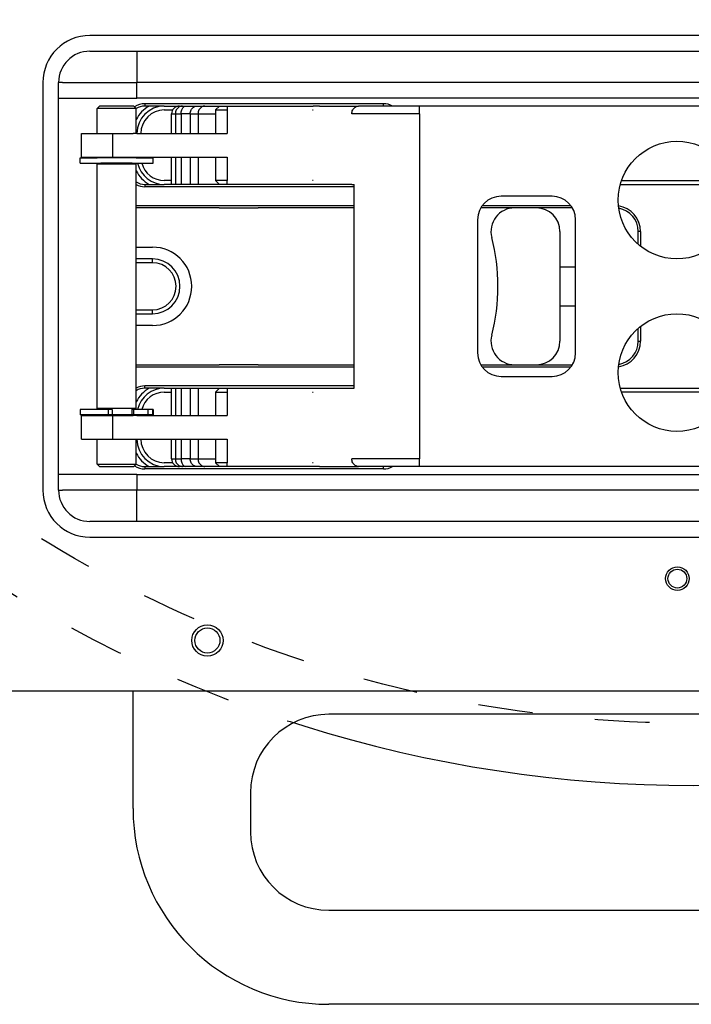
# Model space of a CAD drawing. Extents: x -1765 to 4890, y -3431 to 1272.
# Tile 167 of 189: x 1996 to 2082, y -1916 to -1791. Entities that reach past the tile are written whole.
import ezdxf

# ---------------------------------------------------------------- set-up
doc = ezdxf.new("R2010")
doc.units = 0
doc.linetypes.add('DASHED', pattern=[15, 7, -8])
doc.layers.get('0').update_dxf_attribs({"linetype": 'CONTINUOUS'})
doc.layers.add('1', color=7, linetype='CONTINUOUS')

# ---------------------------------------------------------------- blocks, each defined once
blk = doc.blocks.new('HEADPLATE_EG__455', base_point=(1534.3, -2091.02))
at = {"layer": '1', "color": 7, "linetype": 'DASHED'}
blk.add_circle((2082.06, -1721.88), 158.75, dxfattribs=at)
blk.add_arc((2082.06, -1721.88), 166.69, 174.535, -107.3657, dxfattribs=at)
at = {"layer": '1', "color": 7, "linetype": 'CONTINUOUS'}
blk.add_arc((2082.06, -1721.88), 166.69, -107.3657, -72.6343, dxfattribs=at)
blk = doc.blocks.new('DOWEL_PIN_5X22DIN6325__600', base_point=(2026.5, -1814.88))
at = {"color": 1, "linetype": 'CONTINUOUS'}
blk.add_line((2021.5, -1814.88), (2026.5, -1814.88), dxfattribs=at)
blk = doc.blocks.new('NEEDLE_BEARING_0509_2__601', base_point=(2027.5, -1802.38))
at = {"color": 1, "linetype": 'CONTINUOUS'}
for p, q in [((2021.04, -1802.38), (2022.54, -1802.38)), ((2022.54, -1811.38), (2021.04, -1811.38))]:
    blk.add_line(p, q, dxfattribs=at)
blk = doc.blocks.new('DOWEL_PIN_5X22DIN6325__602', base_point=(2026.5, -1834.88))
at = {"color": 1, "linetype": 'CONTINUOUS'}
blk.add_line((2026.5, -1834.88), (2021.5, -1834.88), dxfattribs=at)
blk = doc.blocks.new('DOWEL_PIN_5X22DIN6325__603', base_point=(2138.5, -1814.88))
at = {"color": 1, "linetype": 'CONTINUOUS'}
blk.add_line((2133.5, -1814.88), (2138.5, -1814.88), dxfattribs=at)
blk = doc.blocks.new('DOWEL_PIN_5X22DIN6325__604', base_point=(2138.5, -1834.88))
at = {"color": 1, "linetype": 'CONTINUOUS'}
blk.add_line((2138.5, -1834.88), (2133.5, -1834.88), dxfattribs=at)
blk = doc.blocks.new('NEEDLE_BEARING_0509_1__605', base_point=(2139.5, -1847.38))
at = {"color": 1, "linetype": 'CONTINUOUS'}
blk.add_line((2139.5, -1847.38), (2132.5, -1847.38), dxfattribs=at)
blk = doc.blocks.new('NEEDLE_BEARING_0509_4__606', base_point=(2027.5, -1838.38))
at = {"color": 1, "linetype": 'CONTINUOUS'}
for p, q in [((2021.04, -1838.38), (2022.54, -1838.38)), ((2022.54, -1847.38), (2021.04, -1847.38))]:
    blk.add_line(p, q, dxfattribs=at)
blk = doc.blocks.new('NEEDLE_BEARING_0509_3__607', base_point=(2139.5, -1802.38))
at = {"color": 1, "linetype": 'CONTINUOUS'}
blk.add_line((2132.5, -1802.38), (2139.5, -1802.38), dxfattribs=at)
blk = doc.blocks.new('BEARING_PARTS__608', base_point=(2139.5, -1802.38))
for name, p in [('NEEDLE_BEARING_0509_2__601', (2027.5, -1802.38)), ('NEEDLE_BEARING_0509_3__607', (2139.5, -1802.38)), ('DOWEL_PIN_5X22DIN6325__600', (2026.5, -1814.88)), ('DOWEL_PIN_5X22DIN6325__603', (2138.5, -1814.88)), ('DOWEL_PIN_5X22DIN6325__602', (2026.5, -1834.88)), ('DOWEL_PIN_5X22DIN6325__604', (2138.5, -1834.88)), ('NEEDLE_BEARING_0509_4__606', (2027.5, -1838.38)), ('NEEDLE_BEARING_0509_1__605', (2139.5, -1847.38))]:
    blk.add_blockref(name, p)
blk = doc.blocks.new('PLATE_E7018-27702__609', base_point=(2159, -1794.88))
at = {"color": 1, "linetype": 'CONTINUOUS'}
for p, q in [((2005, -1794.88), (2011, -1794.88)), ((2011, -1794.88), (2021.5, -1794.88)), ((2021.5, -1794.88), (2023.5, -1794.88)), ((2023.5, -1794.88), (2024, -1794.88)), ((2024, -1794.88), (2024.5, -1794.88)), ((2024.5, -1794.88), (2026.5, -1794.88)), ((2026.5, -1794.88), (2053, -1794.88)), ((2053, -1794.88), (2055, -1794.88)), ((2055, -1794.88), (2056, -1794.88)), ((2056, -1794.88), (2058, -1794.88)), ((2058, -1794.88), (2102, -1794.88)), ((2102, -1794.88), (2104, -1794.88)), ((2104, -1794.88), (2105, -1794.88)), ((2105, -1794.88), (2107, -1794.88)), ((2107, -1794.88), (2133.5, -1794.88)), ((2133.5, -1794.88), (2135.5, -1794.88)), ((2135.5, -1794.88), (2136, -1794.88)), ((2136, -1794.88), (2136.5, -1794.88)), ((2136.5, -1794.88), (2138.5, -1794.88)), ((2138.5, -1794.88), (2149, -1794.88)), ((2149, -1794.88), (2155, -1794.88)), ((2001, -1800.88), (2001, -1798.88)), ((2001.5, -1798.88), (2001, -1798.88)), ((2159, -1798.88), (2158.5, -1798.88)), ((2159, -1798.88), (2159, -1800.88)), ((2001, -1848.88), (2001, -1800.88)), ((2159, -1800.88), (2159, -1848.88)), ((2014.5, -1801.88), (2016.42, -1801.88)), ((2014.5, -1802.38), (2015.56, -1802.38)), ((2016.42, -1801.88), (2016.84, -1801.88)), ((2016.84, -1801.88), (2017.24, -1801.88)), ((2017.24, -1801.88), (2018.67, -1801.88)), ((2018.67, -1801.88), (2019.67, -1801.88)), ((2019.67, -1801.88), (2021.54, -1801.88)), ((2021.04, -1802.38), (2022.54, -1802.38)), ((2021.54, -1801.88), (2022.54, -1801.88)), ((2022.54, -1801.88), (2026.5, -1801.88)), ((2026.5, -1801.88), (2027.5, -1801.88)), ((2027.5, -1801.88), (2033.41, -1801.88)), ((2033.41, -1801.88), (2033.5, -1801.88)), ((2033.41, -1802.38), (2033.5, -1802.38)), ((2126.5, -1801.88), (2129.09, -1801.88)), ((2126.5, -1802.38), (2129.34, -1802.38)), ((2129.09, -1801.88), (2142.26, -1801.88)), ((2129.34, -1802.38), (2132.5, -1802.38)), ((2132.5, -1802.38), (2139.5, -1802.38)), ((2139.5, -1802.38), (2142.51, -1802.38)), ((2142.26, -1801.88), (2144.35, -1801.88)), ((2142.51, -1802.38), (2144.83, -1802.38)), ((2144.35, -1801.88), (2144.71, -1801.88)), ((2144.71, -1801.88), (2145.5, -1801.88)), ((2144.83, -1802.38), (2145.21, -1802.38)), ((2145.21, -1802.38), (2145.5, -1802.38)), ((2011, -1805.38), (2010.5, -1805.38)), ((2123, -1805.38), (2122.5, -1805.38)), ((2148.5, -1805.38), (2148.5, -1808.38)), ((2149, -1805.38), (2149, -1808.38)), ((2149.5, -1805.38), (2149, -1805.38)), ((2149.5, -1808.38), (2149.5, -1805.38)), ((2010.5, -1808.38), (2011, -1808.38)), ((2122.91, -1808.38), (2123, -1808.38)), ((2149.5, -1808.38), (2149, -1808.38)), ((2015.42, -1811.38), (2014.5, -1811.38)), ((2022.54, -1811.38), (2021.04, -1811.38)), ((2033.5, -1811.38), (2033.41, -1811.38)), ((2145.5, -1811.38), (2145.21, -1811.38)), ((2015.42, -1811.88), (2014.5, -1811.88)), ((2015.91, -1811.88), (2015.42, -1811.88)), ((2016.64, -1811.88), (2015.91, -1811.88)), ((2017.81, -1811.88), (2016.64, -1811.88)), ((2018.81, -1811.88), (2017.81, -1811.88)), ((2021.54, -1811.88), (2018.81, -1811.88)), ((2022.54, -1811.88), (2021.54, -1811.88)), ((2027, -1811.88), (2022.54, -1811.88)), ((2028, -1811.88), (2027, -1811.88)), ((2033.41, -1811.88), (2028, -1811.88)), ((2033.46, -1811.88), (2033.41, -1811.88)), ((2033.5, -1811.88), (2033.46, -1811.88)), ((2129.34, -1811.88), (2126.5, -1811.88)), ((2142.51, -1811.88), (2129.34, -1811.88)), ((2144.83, -1811.88), (2142.51, -1811.88)), ((2145.21, -1811.88), (2144.83, -1811.88)), ((2145.5, -1811.88), (2145.21, -1811.88)), ((2014.5, -1837.88), (2015.42, -1837.88)), ((2014.5, -1838.38), (2015.42, -1838.38)), ((2015.42, -1837.88), (2015.91, -1837.88)), ((2015.91, -1837.88), (2016.64, -1837.88)), ((2016.64, -1837.88), (2017.81, -1837.88)), ((2017.81, -1837.88), (2018.81, -1837.88)), ((2018.81, -1837.88), (2021.54, -1837.88)), ((2021.04, -1838.38), (2022.54, -1838.38)), ((2021.54, -1837.88), (2022.54, -1837.88)), ((2022.54, -1837.88), (2027, -1837.88)), ((2027, -1837.88), (2028, -1837.88)), ((2028, -1837.88), (2033.41, -1837.88)), ((2033.41, -1837.88), (2033.46, -1837.88)), ((2033.41, -1838.38), (2033.5, -1838.38)), ((2033.46, -1837.88), (2033.5, -1837.88)), ((2126.5, -1837.88), (2129.34, -1837.88)), ((2129.34, -1837.88), (2142.51, -1837.88)), ((2142.51, -1837.88), (2144.83, -1837.88)), ((2144.83, -1837.88), (2145.21, -1837.88)), ((2145.21, -1837.88), (2145.5, -1837.88)), ((2145.21, -1838.38), (2145.5, -1838.38)), ((2011, -1841.38), (2010.5, -1841.38)), ((2123, -1841.38), (2122.91, -1841.38)), ((2148.5, -1841.38), (2148.5, -1844.38)), ((2149, -1841.38), (2149, -1844.38)), ((2149.5, -1841.38), (2149, -1841.38)), ((2149.5, -1844.38), (2149.5, -1841.38)), ((2010.5, -1844.38), (2011, -1844.38)), ((2122.5, -1844.38), (2123, -1844.38)), ((2149, -1844.38), (2149.5, -1844.38)), ((2015.56, -1847.38), (2014.5, -1847.38)), ((2022.54, -1847.38), (2021.04, -1847.38)), ((2033.5, -1847.38), (2033.41, -1847.38)), ((2129.34, -1847.38), (2126.5, -1847.38)), ((2132.5, -1847.38), (2129.34, -1847.38)), ((2139.5, -1847.38), (2132.5, -1847.38)), ((2142.51, -1847.38), (2139.5, -1847.38)), ((2144.83, -1847.38), (2142.51, -1847.38)), ((2145.21, -1847.38), (2144.83, -1847.38)), ((2145.5, -1847.38), (2145.21, -1847.38)), ((2001, -1850.88), (2001, -1848.88)), ((2016.42, -1847.88), (2014.5, -1847.88)), ((2016.84, -1847.88), (2016.42, -1847.88)), ((2017.24, -1847.88), (2016.84, -1847.88)), ((2018.67, -1847.88), (2017.24, -1847.88)), ((2019.67, -1847.88), (2018.67, -1847.88)), ((2021.54, -1847.88), (2019.67, -1847.88)), ((2022.54, -1847.88), (2021.54, -1847.88)), ((2026.5, -1847.88), (2022.54, -1847.88)), ((2027.5, -1847.88), (2026.5, -1847.88)), ((2033.41, -1847.88), (2027.5, -1847.88)), ((2033.5, -1847.88), (2033.41, -1847.88)), ((2129.09, -1847.88), (2126.5, -1847.88)), ((2142.26, -1847.88), (2129.09, -1847.88)), ((2144.35, -1847.88), (2142.26, -1847.88)), ((2144.71, -1847.88), (2144.35, -1847.88)), ((2145.5, -1847.88), (2144.71, -1847.88)), ((2159, -1848.88), (2159, -1850.88)), ((2001, -1850.88), (2001.5, -1850.88)), ((2158.5, -1850.88), (2159, -1850.88)), ((2011, -1854.88), (2005, -1854.88)), ((2021.5, -1854.88), (2011, -1854.88)), ((2023.5, -1854.88), (2021.5, -1854.88)), ((2024, -1854.88), (2023.5, -1854.88)), ((2024.5, -1854.88), (2024, -1854.88)), ((2026.5, -1854.88), (2024.5, -1854.88)), ((2053, -1854.88), (2026.5, -1854.88)), ((2055, -1854.88), (2053, -1854.88)), ((2056, -1854.88), (2055, -1854.88)), ((2058, -1854.88), (2056, -1854.88)), ((2102, -1854.88), (2058, -1854.88)), ((2104, -1854.88), (2102, -1854.88)), ((2105, -1854.88), (2104, -1854.88)), ((2107, -1854.88), (2105, -1854.88)), ((2133.5, -1854.88), (2107, -1854.88)), ((2135.5, -1854.88), (2133.5, -1854.88)), ((2136, -1854.88), (2135.5, -1854.88)), ((2136.5, -1854.88), (2136, -1854.88)), ((2138.5, -1854.88), (2136.5, -1854.88)), ((2149, -1854.88), (2138.5, -1854.88)), ((2155, -1854.88), (2149, -1854.88))]:
    blk.add_line(p, q, dxfattribs=at)
for centre, radius, start, end in [((2005, -1798.88), 4, 90, 180), ((2155, -1798.88), 4, 0, 90), ((2014.5, -1805.38), 4, 118.955, 153.7813), ((2014.5, -1805.38), 3.5, 90, 180), ((2014.5, -1805.38), 3, 90, 180), ((2145.5, -1805.38), 3.5, 0, 90), ((2145.5, -1805.38), 3, 0, 90), ((2145.5, -1805.38), 4, 0, 61.045), ((2014.5, -1808.38), 3.5, 180, -178.3628), ((2014.5, -1808.38), 3, 180, -178.0898), ((2126.5, -1808.38), 3.5, 180, -178.3628), ((2126.5, -1808.38), 3, 180, -178.0898), ((2145.5, -1808.38), 3, -90, 0), ((2145.5, -1808.38), 3.5, -90, 0), ((2145.5, -1808.38), 4, -61.045, 0), ((2014.5, -1808.38), 4, -168.463, -166.9971), ((2014.5, -1808.38), 3.5, -166.787, -90), ((2014.5, -1808.38), 3, -164.534, -90), ((2126.5, -1808.38), 3, -164.534, -160.5288), ((2014.5, -1808.38), 4, -153.7813, -118.955), ((2147.05, -1824.88), 4.6, -40.7057, 40.7057), ((2147.05, -1824.88), 5.6, -32.3924, 32.3924), ((2014.5, -1841.38), 4, 118.955, 153.7813), ((2014.5, -1841.38), 3.5, 90, 166.787), ((2014.5, -1841.38), 3, 90, 164.534), ((2145.5, -1841.38), 3.5, 0, 90), ((2145.5, -1841.38), 3, 0, 90), ((2145.5, -1841.38), 4, 0, 61.045), ((2014.5, -1841.38), 4, 166.9971, 168.463), ((2014.5, -1841.38), 3.5, 178.3628, 180), ((2014.5, -1841.38), 3, 178.0898, 180), ((2126.5, -1841.38), 3.5, 178.3628, 180), ((2126.5, -1841.38), 3, 178.0898, 180), ((2126.5, -1841.38), 3, 160.5288, 164.534), ((2014.5, -1844.38), 3.5, 180, -90), ((2014.5, -1844.38), 3, 180, -90), ((2145.5, -1844.38), 3, -90, 0), ((2145.5, -1844.38), 3.5, -90, 0), ((2145.5, -1844.38), 4, -61.045, 0), ((2014.5, -1844.38), 4, -153.7813, -118.955), ((2005, -1850.88), 4, 180, -90), ((2155, -1850.88), 4, -90, 0)]:
    blk.add_arc(centre, radius, start, end, dxfattribs=at)
blk = doc.blocks.new('PLATE_ASSY_E7018-67702_610', base_point=(2159, -1794.88))
for name, p in [('PLATE_E7018-27702__609', (2159, -1794.88)), ('BEARING_PARTS__608', (2139.5, -1802.38))]:
    blk.add_blockref(name, p)
blk = doc.blocks.new('DOWEL_PIN_5X50_DIN6325_611', base_point=(2095, -1822.38))
at = {"color": 1, "linetype": 'CONTINUOUS'}
for p, q in [((2065, -1822.38), (2067, -1822.38)), ((2092.91, -1822.38), (2095, -1822.38)), ((2065, -1827.38), (2067, -1827.38)), ((2092.91, -1827.38), (2095, -1827.38))]:
    blk.add_line(p, q, dxfattribs=at)
blk = doc.blocks.new('LATCH_E7018-21201_2__612', base_point=(2065, -1814.88))
at = {"color": 1, "linetype": 'CONTINUOUS'}
for p, q in [((2014.1, -1814.88), (2010.91, -1814.88)), ((2021.5, -1814.88), (2014.1, -1814.88)), ((2021.5, -1814.88), (2026.5, -1814.88)), ((2038.74, -1814.88), (2026.5, -1814.88)), ((2056, -1814.88), (2054.9, -1814.88)), ((2059.2, -1814.88), (2056, -1814.88)), ((2062, -1814.88), (2059.2, -1814.88)), ((2065, -1817.88), (2065, -1831.88)), ((2010.91, -1819.88), (2013, -1819.88)), ((2013, -1821.38), (2010.91, -1821.38)), ((2013, -1821.88), (2013, -1821.38)), ((2013, -1821.88), (2010.91, -1821.88)), ((2010.91, -1827.88), (2013, -1827.88)), ((2010.91, -1828.38), (2013, -1828.38)), ((2013, -1828.38), (2013, -1827.88)), ((2013, -1829.88), (2010.91, -1829.88)), ((2010.91, -1834.88), (2014, -1834.88)), ((2014, -1834.88), (2021.5, -1834.88)), ((2026.5, -1834.88), (2021.5, -1834.88)), ((2026.5, -1834.88), (2038.74, -1834.88)), ((2054.9, -1834.88), (2055.5, -1834.88)), ((2055.5, -1834.88), (2059.2, -1834.88)), ((2059.2, -1834.88), (2062, -1834.88))]:
    blk.add_line(p, q, dxfattribs=at)
for centre, radius, start, end in [((2059.2, -1817.88), 3, 90, -165.5225), ((2062, -1817.88), 3, 0, 90), ((2032.09, -1824.88), 25, 0, 14.4775), ((2013, -1824.88), 5, -90, 90), ((2013, -1824.88), 3.5, -90, 90), ((2013, -1824.88), 3, -90, 90), ((2032.09, -1824.88), 25, -14.4775, 0), ((2059.2, -1831.88), 3, 165.5225, -90), ((2062, -1831.88), 3, -90, 0)]:
    blk.add_arc(centre, radius, start, end, dxfattribs=at)
blk = doc.blocks.new('LOCK_ASSY__614', base_point=(2153, -1814.88))
for name, p in [('LATCH_E7018-21201_2__612', (2065, -1814.88)), ('DOWEL_PIN_5X50_DIN6325_611', (2095, -1822.38))]:
    blk.add_blockref(name, p)
blk = doc.blocks.new('LEVER_E7018-25001__615', base_point=(2124.24, -1801.88))
at = {"color": 1, "linetype": 'CONTINUOUS'}
for p, q in [((2016.42, -1801.88), (2016.84, -1801.88)), ((2016.84, -1801.88), (2017.24, -1801.88)), ((2017.24, -1801.88), (2018.67, -1801.88)), ((2018.67, -1801.88), (2019.67, -1801.88)), ((2019.67, -1801.88), (2021.54, -1801.88)), ((2021.54, -1801.88), (2022.54, -1801.88)), ((2022.54, -1801.88), (2026.5, -1801.88)), ((2026.5, -1801.88), (2027.5, -1801.88)), ((2027.5, -1801.88), (2033.41, -1801.88)), ((2033.41, -1801.88), (2033.5, -1801.88)), ((2034.33, -1801.88), (2033.5, -1801.88)), ((2034.33, -1801.88), (2039.3, -1801.88)), ((2042.5, -1801.88), (2039.3, -1801.88)), ((2047.09, -1801.88), (2042.5, -1801.88)), ((2095.41, -1801.88), (2047.09, -1801.88)), ((2047.09, -1802.88), (2047.09, -1801.88)), ((2106.28, -1801.88), (2095.41, -1801.88)), ((2107.28, -1801.88), (2106.28, -1801.88)), ((2112.24, -1801.88), (2107.28, -1801.88)), ((2015.42, -1805.38), (2015.42, -1802.88)), ((2015.42, -1802.88), (2015.91, -1802.88)), ((2015.91, -1802.88), (2016.64, -1802.88)), ((2015.91, -1802.88), (2015.91, -1805.38)), ((2017.81, -1802.88), (2016.64, -1802.88)), ((2016.64, -1802.88), (2016.64, -1805.38)), ((2017.81, -1802.88), (2018.81, -1802.88)), ((2017.81, -1802.88), (2017.81, -1805.38)), ((2018.81, -1802.88), (2021.04, -1802.88)), ((2018.81, -1802.88), (2018.81, -1805.38)), ((2047.09, -1802.88), (2038.43, -1802.88)), ((2047.09, -1802.88), (2047.09, -1846.88)), ((2015.42, -1811.88), (2015.42, -1808.38)), ((2015.91, -1808.38), (2015.91, -1811.88)), ((2016.64, -1808.38), (2016.64, -1811.88)), ((2017.81, -1808.38), (2017.81, -1811.88)), ((2018.81, -1808.38), (2018.81, -1811.88)), ((2015.91, -1811.88), (2015.42, -1811.88)), ((2016.64, -1811.88), (2015.91, -1811.88)), ((2017.81, -1811.88), (2016.64, -1811.88)), ((2018.81, -1811.88), (2017.81, -1811.88)), ((2021.54, -1811.88), (2018.81, -1811.88)), ((2022.54, -1811.88), (2021.54, -1811.88)), ((2027, -1811.88), (2022.54, -1811.88)), ((2028, -1811.88), (2027, -1811.88)), ((2033.41, -1811.88), (2028, -1811.88)), ((2033.46, -1811.88), (2033.41, -1811.88)), ((2033.5, -1811.88), (2033.46, -1811.88)), ((2038.43, -1811.88), (2033.5, -1811.88)), ((2038.43, -1811.88), (2038.74, -1811.88)), ((2038.74, -1837.88), (2038.74, -1811.88)), ((2064, -1813.38), (2057.5, -1813.38)), ((2102.41, -1813.38), (2095.91, -1813.38)), ((2124.24, -1835.88), (2124.24, -1813.88)), ((2054.5, -1816.38), (2054.5, -1833.38)), ((2067, -1833.38), (2067, -1816.38)), ((2092.91, -1833.38), (2092.91, -1816.38)), ((2105.41, -1833.38), (2105.41, -1816.38)), ((2057.5, -1836.38), (2064, -1836.38)), ((2095.91, -1836.38), (2102.41, -1836.38)), ((2015.42, -1841.38), (2015.42, -1837.88)), ((2015.42, -1837.88), (2015.91, -1837.88)), ((2015.91, -1837.88), (2015.91, -1841.38)), ((2015.91, -1837.88), (2016.64, -1837.88)), ((2016.64, -1837.88), (2016.64, -1841.38)), ((2016.64, -1837.88), (2017.81, -1837.88)), ((2017.81, -1837.88), (2017.81, -1841.38)), ((2017.81, -1837.88), (2018.81, -1837.88)), ((2018.81, -1837.88), (2018.81, -1841.38)), ((2018.81, -1837.88), (2021.54, -1837.88)), ((2021.54, -1837.88), (2022.54, -1837.88)), ((2022.54, -1837.88), (2027, -1837.88)), ((2027, -1837.88), (2028, -1837.88)), ((2028, -1837.88), (2033.41, -1837.88)), ((2033.41, -1837.88), (2033.46, -1837.88)), ((2033.46, -1837.88), (2033.5, -1837.88)), ((2033.5, -1837.88), (2038.43, -1837.88)), ((2038.43, -1837.88), (2038.74, -1837.88)), ((2015.42, -1846.88), (2015.42, -1844.38)), ((2015.91, -1844.38), (2015.91, -1846.88)), ((2016.64, -1844.38), (2016.64, -1846.88)), ((2017.81, -1844.38), (2017.81, -1846.88)), ((2018.81, -1844.38), (2018.81, -1846.88)), ((2015.42, -1846.88), (2015.91, -1846.88)), ((2015.91, -1846.88), (2016.64, -1846.88)), ((2017.81, -1846.88), (2016.64, -1846.88)), ((2017.81, -1846.88), (2018.81, -1846.88)), ((2018.81, -1846.88), (2021.04, -1846.88)), ((2047.09, -1846.88), (2038.43, -1846.88)), ((2047.09, -1847.88), (2047.09, -1846.88)), ((2016.84, -1847.88), (2016.42, -1847.88)), ((2017.24, -1847.88), (2016.84, -1847.88)), ((2018.67, -1847.88), (2017.24, -1847.88)), ((2019.67, -1847.88), (2018.67, -1847.88)), ((2021.54, -1847.88), (2019.67, -1847.88)), ((2022.54, -1847.88), (2021.54, -1847.88)), ((2026.5, -1847.88), (2022.54, -1847.88)), ((2027.5, -1847.88), (2026.5, -1847.88)), ((2033.41, -1847.88), (2027.5, -1847.88)), ((2033.5, -1847.88), (2033.41, -1847.88)), ((2034.33, -1847.88), (2033.5, -1847.88)), ((2034.33, -1847.88), (2039.3, -1847.88)), ((2042.5, -1847.88), (2039.3, -1847.88)), ((2047.09, -1847.88), (2042.5, -1847.88)), ((2095.41, -1847.88), (2047.09, -1847.88)), ((2106.28, -1847.88), (2095.41, -1847.88)), ((2107.28, -1847.88), (2106.28, -1847.88)), ((2112.24, -1847.88), (2107.28, -1847.88))]:
    blk.add_line(p, q, dxfattribs=at)
for centre in [(2079.95, -1813.88), (2079.95, -1835.88)]:
    blk.add_circle(centre, 7.5, dxfattribs=at)
for centre, radius, start, end in [((2016.42, -1802.88), 1, 90, 180), ((2112.24, -1813.88), 12, 0, 90), ((2057.5, -1816.38), 3, 90, 180), ((2064, -1816.38), 3, 0, 90), ((2095.91, -1816.38), 3, 90, 180), ((2102.41, -1816.38), 3, 0, 90), ((2057.5, -1833.38), 3, -180, -90), ((2064, -1833.38), 3, -90, 0), ((2095.91, -1833.38), 3, -180, -90), ((2102.41, -1833.38), 3, -90, 0), ((2112.24, -1835.88), 12, -90, 0), ((2016.42, -1846.88), 1, 180, -90)]:
    blk.add_arc(centre, radius, start, end, dxfattribs=at)
for points in [[(2016.84, -1801.88), (2016.67, -1801.88), (2016.51, -1801.93), (2016.23, -1802.1), (2016.11, -1802.23), (2015.95, -1802.53), (2015.91, -1802.7), (2015.91, -1802.88)], [(2016.64, -1802.88), (2016.64, -1802.7), (2016.67, -1802.53), (2016.77, -1802.23), (2016.85, -1802.1), (2017.03, -1801.93), (2017.14, -1801.88), (2017.24, -1801.88)], [(2017.81, -1802.88), (2017.81, -1802.7), (2017.85, -1802.53), (2018, -1802.23), (2018.11, -1802.1), (2018.37, -1801.93), (2018.52, -1801.88), (2018.67, -1801.88)], [(2019.67, -1801.88), (2019.52, -1801.88), (2019.37, -1801.93), (2019.11, -1802.1), (2019, -1802.23), (2018.85, -1802.53), (2018.81, -1802.7), (2018.81, -1802.88)], [(2038.43, -1802.88), (2038.43, -1802.7), (2038.47, -1802.53), (2038.63, -1802.23), (2038.74, -1802.1), (2039, -1801.93), (2039.15, -1801.88), (2039.3, -1801.88)], [(2015.91, -1846.88), (2015.91, -1847.05), (2015.95, -1847.23), (2016.11, -1847.53), (2016.23, -1847.66), (2016.51, -1847.83), (2016.67, -1847.88), (2016.84, -1847.88)], [(2016.64, -1846.88), (2016.64, -1847.05), (2016.67, -1847.23), (2016.77, -1847.53), (2016.85, -1847.66), (2017.03, -1847.83), (2017.14, -1847.88), (2017.24, -1847.88)], [(2018.67, -1847.88), (2018.52, -1847.88), (2018.37, -1847.83), (2018.11, -1847.66), (2018, -1847.53), (2017.85, -1847.23), (2017.81, -1847.05), (2017.81, -1846.88)], [(2018.81, -1846.88), (2018.81, -1847.05), (2018.85, -1847.23), (2019, -1847.53), (2019.11, -1847.66), (2019.37, -1847.83), (2019.52, -1847.88), (2019.67, -1847.88)], [(2039.3, -1847.88), (2039.15, -1847.88), (2039, -1847.83), (2038.74, -1847.66), (2038.63, -1847.53), (2038.47, -1847.23), (2038.43, -1847.05), (2038.43, -1846.88)]]:
    blk.add_open_spline(points, degree=3, knots=[0, 0, 0, 0, 1, 1, 2, 2, 3, 3, 3, 3], dxfattribs=at)
blk = doc.blocks.new('PIN_E7018-23702_2__616', base_point=(2010.91, -1801.88))
at = {"color": 1, "linetype": 'CONTINUOUS'}
for p, q in [((2006.21, -1801.88), (2005.91, -1802.18)), ((2005.91, -1805.38), (2005.91, -1802.18)), ((2010.91, -1802.18), (2005.91, -1802.18)), ((2010.61, -1801.88), (2006.21, -1801.88)), ((2010.61, -1801.88), (2010.91, -1802.18)), ((2010.91, -1805.38), (2010.91, -1802.18)), ((2005.91, -1808.48), (2005.91, -1808.38)), ((2005.97, -1808.48), (2005.91, -1808.48)), ((2006.15, -1808.48), (2005.97, -1808.48)), ((2006.25, -1808.48), (2006.15, -1808.48)), ((2006.41, -1808.48), (2006.25, -1808.48)), ((2006.44, -1808.48), (2006.41, -1808.48)), ((2006.72, -1808.48), (2006.44, -1808.48)), ((2006.76, -1808.48), (2006.72, -1808.48)), ((2010.07, -1808.48), (2006.76, -1808.48)), ((2010.1, -1808.48), (2010.07, -1808.48)), ((2010.39, -1808.48), (2010.1, -1808.48)), ((2010.41, -1808.48), (2010.39, -1808.48)), ((2010.57, -1808.48), (2010.41, -1808.48)), ((2010.67, -1808.48), (2010.57, -1808.48)), ((2010.85, -1808.48), (2010.67, -1808.48)), ((2010.91, -1808.48), (2010.85, -1808.48)), ((2010.91, -1808.48), (2010.91, -1808.38)), ((2006.41, -1809.28), (2005.91, -1809.28)), ((2005.91, -1840.48), (2005.91, -1809.28)), ((2006.41, -1809.28), (2006.41, -1809.18)), ((2010.41, -1809.28), (2006.41, -1809.28)), ((2010.41, -1809.28), (2010.41, -1809.18)), ((2010.91, -1809.28), (2010.41, -1809.28)), ((2010.91, -1840.48), (2010.91, -1809.28)), ((2006.41, -1840.48), (2005.91, -1840.48)), ((2005.91, -1841.38), (2005.91, -1841.28)), ((2006.41, -1841.28), (2005.91, -1841.28)), ((2010.41, -1840.48), (2006.41, -1840.48)), ((2006.41, -1840.58), (2006.41, -1840.48)), ((2006.43, -1841.28), (2006.41, -1841.28)), ((2006.73, -1841.28), (2006.43, -1841.28)), ((2007, -1841.28), (2006.73, -1841.28)), ((2007.25, -1841.28), (2007, -1841.28)), ((2007.35, -1841.28), (2007.25, -1841.28)), ((2007.38, -1841.28), (2007.35, -1841.28)), ((2007.49, -1841.28), (2007.38, -1841.28)), ((2007.5, -1841.28), (2007.49, -1841.28)), ((2007.66, -1841.28), (2007.5, -1841.28)), ((2007.84, -1841.28), (2007.66, -1841.28)), ((2009.84, -1841.28), (2007.84, -1841.28)), ((2009.9, -1841.28), (2009.84, -1841.28)), ((2009.93, -1841.28), (2009.9, -1841.28)), ((2010.03, -1841.28), (2009.93, -1841.28)), ((2010.41, -1841.28), (2010.03, -1841.28)), ((2010.41, -1841.28), (2010.41, -1840.48)), ((2010.91, -1840.48), (2010.41, -1840.48)), ((2010.55, -1841.28), (2010.41, -1841.28)), ((2010.41, -1841.28), (2010.41, -1841.28)), ((2010.91, -1841.28), (2010.55, -1841.28)), ((2010.91, -1841.38), (2010.91, -1841.28)), ((2005.91, -1847.58), (2005.91, -1844.38)), ((2010.91, -1847.58), (2010.91, -1844.38)), ((2005.91, -1847.58), (2010.91, -1847.58)), ((2006.21, -1847.88), (2005.91, -1847.58)), ((2010.61, -1847.88), (2010.91, -1847.58)), ((2006.21, -1847.88), (2010.61, -1847.88))]:
    blk.add_line(p, q, dxfattribs=at)
blk = doc.blocks.new('RETAIN_RING_DIN6799-4__621', base_point=(2013.06, -1840.58))
at = {"color": 1, "linetype": 'CONTINUOUS'}
for p, q in [((2003.76, -1840.58), (2003.76, -1841.28)), ((2006.41, -1840.58), (2003.76, -1840.58)), ((2005.91, -1841.28), (2003.76, -1841.28)), ((2006.41, -1841.28), (2005.91, -1841.28)), ((2007.35, -1840.58), (2006.41, -1840.58)), ((2006.43, -1841.28), (2006.41, -1841.28)), ((2006.73, -1841.28), (2006.43, -1841.28)), ((2007, -1841.28), (2006.73, -1841.28)), ((2007.25, -1841.28), (2007, -1841.28)), ((2007.35, -1841.28), (2007.25, -1841.28)), ((2007.84, -1840.58), (2007.35, -1840.58)), ((2007.35, -1840.58), (2007.35, -1841.28)), ((2007.38, -1841.28), (2007.35, -1841.28)), ((2007.49, -1841.28), (2007.38, -1841.28)), ((2007.5, -1841.28), (2007.49, -1841.28)), ((2007.66, -1841.28), (2007.5, -1841.28)), ((2007.84, -1841.28), (2007.66, -1841.28)), ((2007.84, -1840.58), (2007.84, -1841.28)), ((2009.84, -1841.28), (2007.84, -1841.28)), ((2009.9, -1841.28), (2009.84, -1841.28)), ((2009.93, -1841.28), (2009.9, -1841.28)), ((2010.03, -1841.28), (2009.93, -1841.28)), ((2010.41, -1841.28), (2010.03, -1841.28)), ((2010.55, -1840.58), (2010.41, -1840.58)), ((2010.55, -1841.28), (2010.41, -1841.28)), ((2010.41, -1841.28), (2010.41, -1841.28)), ((2010.55, -1840.58), (2010.55, -1841.28)), ((2012.41, -1840.58), (2010.55, -1840.58)), ((2010.91, -1841.28), (2010.55, -1841.28)), ((2012.41, -1841.28), (2010.91, -1841.28)), ((2012.98, -1840.58), (2012.41, -1840.58)), ((2012.41, -1840.58), (2012.41, -1841.28)), ((2012.98, -1841.28), (2012.41, -1841.28)), ((2013.06, -1840.58), (2012.98, -1840.58)), ((2012.98, -1840.58), (2012.98, -1841.28)), ((2013.06, -1841.28), (2012.98, -1841.28)), ((2013.06, -1840.58), (2013.06, -1841.28))]:
    blk.add_line(p, q, dxfattribs=at)
blk = doc.blocks.new('RAIL_E7018-23701_1__622', base_point=(2124.91, -1801.88))
at = {"color": 1, "linetype": 'CONTINUOUS'}
for p, q in [((2021.54, -1801.88), (2021.04, -1802.38)), ((2021.04, -1802.38), (2021.04, -1805.38)), ((2021.04, -1802.38), (2022.54, -1802.38)), ((2021.54, -1801.88), (2022.54, -1801.88)), ((2022.54, -1801.88), (2022.54, -1802.38)), ((2022.54, -1801.88), (2026.5, -1801.88)), ((2022.54, -1802.38), (2022.54, -1805.38)), ((2026.5, -1801.88), (2027.5, -1801.88)), ((2027.5, -1801.88), (2033.41, -1801.88)), ((2033.41, -1801.88), (2033.5, -1801.88)), ((2033.41, -1802.38), (2033.5, -1802.38)), ((2034.33, -1801.88), (2033.5, -1801.88)), ((2034.33, -1801.88), (2039.3, -1801.88)), ((2042.5, -1801.88), (2039.3, -1801.88)), ((2047.09, -1801.88), (2042.5, -1801.88)), ((2095.41, -1801.88), (2047.09, -1801.88)), ((2106.28, -1801.88), (2095.41, -1801.88)), ((2107.28, -1801.88), (2106.28, -1801.88)), ((2003.91, -1805.38), (2007.91, -1805.38)), ((2003.91, -1808.38), (2003.91, -1805.38)), ((2007.91, -1808.38), (2007.91, -1805.38)), ((2007.91, -1805.38), (2010.5, -1805.38)), ((2011, -1805.38), (2010.5, -1805.38)), ((2011, -1805.38), (2011.5, -1805.38)), ((2011.5, -1805.38), (2021.04, -1805.38)), ((2021.04, -1805.38), (2022.54, -1805.38)), ((2120.71, -1805.38), (2120.91, -1805.38)), ((2120.91, -1805.38), (2122.5, -1805.38)), ((2120.91, -1805.58), (2120.91, -1805.38)), ((2123, -1805.38), (2122.5, -1805.38)), ((2123, -1805.38), (2123.5, -1805.38)), ((2123.5, -1805.38), (2124.91, -1805.38)), ((2124.91, -1808.38), (2124.91, -1805.38)), ((2003.91, -1808.38), (2007.91, -1808.38)), ((2007.91, -1808.38), (2010.5, -1808.38)), ((2010.5, -1808.38), (2011, -1808.38)), ((2011, -1808.38), (2011.5, -1808.38)), ((2011.5, -1808.38), (2021.04, -1808.38)), ((2021.04, -1808.38), (2021.04, -1811.38)), ((2021.04, -1808.38), (2022.54, -1808.38)), ((2022.54, -1808.38), (2022.54, -1811.38)), ((2122.91, -1808.38), (2123, -1808.38)), ((2123, -1808.38), (2123.5, -1808.38)), ((2123.5, -1808.38), (2124.91, -1808.38)), ((2021.54, -1811.88), (2021.04, -1811.38)), ((2022.54, -1811.38), (2021.04, -1811.38)), ((2022.54, -1811.88), (2022.54, -1811.38)), ((2033.5, -1811.38), (2033.41, -1811.38)), ((2072.88, -1811.38), (2087.03, -1811.38)), ((2022.54, -1811.88), (2021.54, -1811.88)), ((2027, -1811.88), (2022.54, -1811.88)), ((2028, -1811.88), (2027, -1811.88)), ((2033.41, -1811.88), (2028, -1811.88)), ((2033.46, -1811.88), (2033.41, -1811.88)), ((2033.5, -1811.88), (2033.46, -1811.88)), ((2038.43, -1811.88), (2033.5, -1811.88)), ((2038.43, -1811.88), (2038.74, -1811.88)), ((2072.73, -1811.88), (2087.18, -1811.88))]:
    blk.add_line(p, q, dxfattribs=at)
blk = doc.blocks.new('RAIL_E7018-23701_2__623', base_point=(2124.91, -1837.88))
at = {"color": 1, "linetype": 'CONTINUOUS'}
for p, q in [((2021.54, -1837.88), (2021.04, -1838.38)), ((2021.04, -1838.38), (2021.04, -1841.38)), ((2021.04, -1838.38), (2022.54, -1838.38)), ((2021.54, -1837.88), (2022.54, -1837.88)), ((2022.54, -1837.88), (2027, -1837.88)), ((2022.54, -1837.88), (2022.54, -1838.38)), ((2022.54, -1838.38), (2022.54, -1841.38)), ((2027, -1837.88), (2028, -1837.88)), ((2028, -1837.88), (2033.41, -1837.88)), ((2033.41, -1837.88), (2033.46, -1837.88)), ((2033.41, -1838.38), (2033.5, -1838.38)), ((2033.46, -1837.88), (2033.5, -1837.88)), ((2033.5, -1837.88), (2038.43, -1837.88)), ((2038.43, -1837.88), (2038.74, -1837.88)), ((2072.73, -1837.88), (2087.18, -1837.88)), ((2087.03, -1838.38), (2072.88, -1838.38)), ((2003.91, -1844.38), (2003.91, -1841.38)), ((2003.91, -1841.38), (2007.91, -1841.38)), ((2007.91, -1844.38), (2007.91, -1841.38)), ((2007.91, -1841.38), (2010.5, -1841.38)), ((2011, -1841.38), (2010.5, -1841.38)), ((2011, -1841.38), (2011.5, -1841.38)), ((2011.5, -1841.38), (2021.04, -1841.38)), ((2021.04, -1841.38), (2022.54, -1841.38)), ((2123, -1841.38), (2122.91, -1841.38)), ((2123, -1841.38), (2123.5, -1841.38)), ((2123.5, -1841.38), (2124.91, -1841.38)), ((2124.91, -1844.38), (2124.91, -1841.38)), ((2003.91, -1844.38), (2007.91, -1844.38)), ((2007.91, -1844.38), (2010.5, -1844.38)), ((2010.5, -1844.38), (2011, -1844.38)), ((2011, -1844.38), (2011.5, -1844.38)), ((2011.5, -1844.38), (2021.04, -1844.38)), ((2021.04, -1844.38), (2022.54, -1844.38)), ((2021.04, -1844.38), (2021.04, -1847.38)), ((2022.54, -1844.38), (2022.54, -1847.38)), ((2120.71, -1844.38), (2120.91, -1844.38)), ((2120.91, -1844.38), (2120.91, -1844.18)), ((2120.91, -1844.38), (2122.5, -1844.38)), ((2122.5, -1844.38), (2123, -1844.38)), ((2123, -1844.38), (2123.5, -1844.38)), ((2123.5, -1844.38), (2124.91, -1844.38)), ((2022.54, -1847.38), (2021.04, -1847.38)), ((2021.54, -1847.88), (2021.04, -1847.38)), ((2022.54, -1847.88), (2022.54, -1847.38)), ((2033.5, -1847.38), (2033.41, -1847.38)), ((2022.54, -1847.88), (2021.54, -1847.88)), ((2026.5, -1847.88), (2022.54, -1847.88)), ((2027.5, -1847.88), (2026.5, -1847.88)), ((2033.41, -1847.88), (2027.5, -1847.88)), ((2033.5, -1847.88), (2033.41, -1847.88)), ((2034.33, -1847.88), (2033.5, -1847.88)), ((2034.33, -1847.88), (2039.3, -1847.88)), ((2042.5, -1847.88), (2039.3, -1847.88)), ((2047.09, -1847.88), (2042.5, -1847.88)), ((2095.41, -1847.88), (2047.09, -1847.88)), ((2106.28, -1847.88), (2095.41, -1847.88)), ((2107.28, -1847.88), (2106.28, -1847.88))]:
    blk.add_line(p, q, dxfattribs=at)
blk = doc.blocks.new('RETAIN_RING_DIN6799-4__624', base_point=(2013.06, -1808.48))
at = {"color": 1, "linetype": 'CONTINUOUS'}
for p, q in [((2003.76, -1808.48), (2005.91, -1808.48)), ((2003.76, -1809.18), (2003.76, -1808.48)), ((2005.97, -1808.48), (2005.91, -1808.48)), ((2006.15, -1808.48), (2005.97, -1808.48)), ((2006.25, -1808.48), (2006.15, -1808.48)), ((2006.41, -1808.48), (2006.25, -1808.48)), ((2006.44, -1808.48), (2006.41, -1808.48)), ((2006.72, -1808.48), (2006.44, -1808.48)), ((2006.76, -1808.48), (2006.72, -1808.48)), ((2010.07, -1808.48), (2006.76, -1808.48)), ((2010.1, -1808.48), (2010.07, -1808.48)), ((2010.39, -1808.48), (2010.1, -1808.48)), ((2010.41, -1808.48), (2010.39, -1808.48)), ((2010.57, -1808.48), (2010.41, -1808.48)), ((2010.67, -1808.48), (2010.57, -1808.48)), ((2010.85, -1808.48), (2010.67, -1808.48)), ((2010.91, -1808.48), (2010.85, -1808.48)), ((2010.91, -1808.48), (2013.06, -1808.48)), ((2013.06, -1809.18), (2013.06, -1808.48)), ((2003.76, -1809.18), (2006.41, -1809.18)), ((2010.41, -1809.18), (2006.41, -1809.18)), ((2010.41, -1809.18), (2013.06, -1809.18))]:
    blk.add_line(p, q, dxfattribs=at)
blk = doc.blocks.new('CLAMP_ASSY__625', base_point=(2145.21, -1801.88))
for name, p in [('RAIL_E7018-23701_1__622', (2124.91, -1801.88)), ('PIN_E7018-23702_2__616', (2010.91, -1801.88)), ('LEVER_E7018-25001__615', (2124.24, -1801.88)), ('RETAIN_RING_DIN6799-4__624', (2013.06, -1808.48)), ('RAIL_E7018-23701_2__623', (2124.91, -1837.88)), ('RETAIN_RING_DIN6799-4__621', (2013.06, -1840.58))]:
    blk.add_blockref(name, p)
blk = doc.blocks.new('PIN_E7018-23703_5__626', base_point=(2026.5, -1850.88))
at = {"color": 1, "linetype": 'CONTINUOUS'}
for p, q in [((2022, -1850.88), (2021.5, -1850.88)), ((2026, -1850.88), (2022, -1850.88)), ((2026.44, -1850.88), (2026, -1850.88)), ((2026.5, -1850.88), (2026.44, -1850.88)), ((2023.5, -1854.88), (2021.5, -1854.88)), ((2026.5, -1854.88), (2024.5, -1854.88))]:
    blk.add_line(p, q, dxfattribs=at)
blk = doc.blocks.new('PIN_E7018-23703_6__629', base_point=(2058, -1831.38))
at = {"color": 1, "linetype": 'CONTINUOUS'}
for p, q in [((2053.5, -1850.88), (2053, -1850.88)), ((2057.5, -1850.88), (2053.5, -1850.88)), ((2057.94, -1850.88), (2057.5, -1850.88)), ((2058, -1850.88), (2057.94, -1850.88)), ((2055, -1854.88), (2053, -1854.88)), ((2058, -1854.88), (2056, -1854.88))]:
    blk.add_line(p, q, dxfattribs=at)
blk = doc.blocks.new('PIN_E7018-23703_4__630', base_point=(2026.5, -1794.88))
at = {"color": 1, "linetype": 'CONTINUOUS'}
for p, q in [((2021.5, -1794.88), (2023.5, -1794.88)), ((2024.5, -1794.88), (2026.5, -1794.88)), ((2022, -1798.88), (2021.5, -1798.88)), ((2026, -1798.88), (2022, -1798.88)), ((2026.5, -1798.88), (2026, -1798.88))]:
    blk.add_line(p, q, dxfattribs=at)
blk = doc.blocks.new('PIN_E7018-23703_3__631', base_point=(2058, -1794.88))
at = {"color": 1, "linetype": 'CONTINUOUS'}
for p, q in [((2053, -1794.88), (2055, -1794.88)), ((2056, -1794.88), (2058, -1794.88)), ((2053.5, -1798.88), (2053, -1798.88)), ((2057.5, -1798.88), (2053.5, -1798.88)), ((2058, -1798.88), (2057.5, -1798.88))]:
    blk.add_line(p, q, dxfattribs=at)
blk = doc.blocks.new('LATCHPINS__634', base_point=(2138.5, -1794.88))
for name, p in [('PIN_E7018-23703_4__630', (2026.5, -1794.88)), ('PIN_E7018-23703_3__631', (2058, -1794.88)), ('PIN_E7018-23703_5__626', (2026.5, -1850.88)), ('PIN_E7018-23703_6__629', (2058, -1831.38))]:
    blk.add_blockref(name, p)
blk = doc.blocks.new('Z_STAGE_PLATE__635', base_point=(2159, -1794.88))
at = {"color": 1, "linetype": 'CONTINUOUS'}
for p, q in [((2005, -1794.88), (2011, -1794.88)), ((2011, -1794.88), (2021.5, -1794.88)), ((2011, -1794.88), (2011, -1798.88)), ((2021.5, -1794.88), (2023.5, -1794.88)), ((2023.5, -1794.88), (2024, -1794.88)), ((2024, -1794.88), (2024.5, -1794.88)), ((2024.5, -1794.88), (2026.5, -1794.88)), ((2026.5, -1794.88), (2053, -1794.88)), ((2053, -1794.88), (2055, -1794.88)), ((2055, -1794.88), (2056, -1794.88)), ((2056, -1794.88), (2058, -1794.88)), ((2058, -1794.88), (2102, -1794.88)), ((2001, -1800.88), (2001, -1798.88)), ((2001.5, -1798.88), (2001, -1798.88)), ((2001.5, -1798.88), (2011, -1798.88)), ((2011, -1800.88), (2011, -1798.88)), ((2021.5, -1798.88), (2011, -1798.88)), ((2022, -1798.88), (2021.5, -1798.88)), ((2026, -1798.88), (2022, -1798.88)), ((2026.5, -1798.88), (2026, -1798.88)), ((2053, -1798.88), (2026.5, -1798.88)), ((2053.5, -1798.88), (2053, -1798.88)), ((2057.5, -1798.88), (2053.5, -1798.88)), ((2058, -1798.88), (2057.5, -1798.88)), ((2102, -1798.88), (2058, -1798.88)), ((2001, -1848.88), (2001, -1800.88)), ((2001, -1800.88), (2011, -1800.88)), ((2149, -1800.88), (2011, -1800.88)), ((2042.5, -1801.58), (2012, -1801.58)), ((2012, -1801.58), (2012, -1801.88)), ((2014.5, -1801.88), (2012, -1801.88)), ((2014.5, -1801.88), (2016.42, -1801.88)), ((2016.42, -1801.88), (2016.84, -1801.88)), ((2016.84, -1801.88), (2017.24, -1801.88)), ((2017.24, -1801.88), (2018.67, -1801.88)), ((2018.67, -1801.88), (2019.67, -1801.88)), ((2019.67, -1801.88), (2021.54, -1801.88)), ((2021.54, -1801.88), (2022.54, -1801.88)), ((2022.54, -1801.88), (2026.5, -1801.88)), ((2026.5, -1801.88), (2027.5, -1801.88)), ((2027.5, -1801.88), (2033.41, -1801.88)), ((2033.41, -1801.88), (2033.5, -1801.88)), ((2034.33, -1801.88), (2033.5, -1801.88)), ((2034.33, -1801.88), (2039.3, -1801.88)), ((2042.5, -1801.88), (2039.3, -1801.88)), ((2042.5, -1801.88), (2042.5, -1801.58)), ((2012, -1811.88), (2014.5, -1811.88)), ((2012, -1811.88), (2012, -1812.18)), ((2038.74, -1812.18), (2012, -1812.18)), ((2015.42, -1811.88), (2014.5, -1811.88)), ((2015.91, -1811.88), (2015.42, -1811.88)), ((2016.64, -1811.88), (2015.91, -1811.88)), ((2017.81, -1811.88), (2016.64, -1811.88)), ((2018.81, -1811.88), (2017.81, -1811.88)), ((2021.54, -1811.88), (2018.81, -1811.88)), ((2022.54, -1811.88), (2021.54, -1811.88)), ((2027, -1811.88), (2022.54, -1811.88)), ((2028, -1811.88), (2027, -1811.88)), ((2033.41, -1811.88), (2028, -1811.88)), ((2033.46, -1811.88), (2033.41, -1811.88)), ((2033.5, -1811.88), (2033.46, -1811.88)), ((2038.43, -1811.88), (2033.5, -1811.88)), ((2038.43, -1811.88), (2038.74, -1811.88)), ((2010.91, -1814.58), (2038.74, -1814.58)), ((2014.1, -1814.88), (2010.91, -1814.88)), ((2021.5, -1814.88), (2014.1, -1814.88)), ((2021.5, -1814.88), (2026.5, -1814.88)), ((2038.74, -1814.88), (2026.5, -1814.88)), ((2056, -1814.88), (2054.9, -1814.88)), ((2055.1, -1814.58), (2066.4, -1814.58)), ((2059.2, -1814.88), (2056, -1814.88)), ((2062, -1814.88), (2059.2, -1814.88)), ((2066.6, -1814.88), (2062, -1814.88)), ((2075, -1819.51), (2075, -1817.88)), ((2075.3, -1817.88), (2075, -1817.88)), ((2075.3, -1817.88), (2075.3, -1819.76)), ((2075.3, -1830), (2075.3, -1831.88)), ((2075, -1831.88), (2075, -1830.25)), ((2075, -1831.88), (2075.3, -1831.88)), ((2010.91, -1834.88), (2014, -1834.88)), ((2038.74, -1835.18), (2010.91, -1835.18)), ((2014, -1834.88), (2021.5, -1834.88)), ((2026.5, -1834.88), (2021.5, -1834.88)), ((2026.5, -1834.88), (2038.74, -1834.88)), ((2054.9, -1834.88), (2055.5, -1834.88)), ((2066.4, -1835.18), (2055.1, -1835.18)), ((2055.5, -1834.88), (2059.2, -1834.88)), ((2059.2, -1834.88), (2062, -1834.88)), ((2062, -1834.88), (2066.6, -1834.88)), ((2038.74, -1837.58), (2012, -1837.58)), ((2012, -1837.88), (2012, -1837.58)), ((2014.5, -1837.88), (2012, -1837.88)), ((2014.5, -1837.88), (2015.42, -1837.88)), ((2015.42, -1837.88), (2015.91, -1837.88)), ((2015.91, -1837.88), (2016.64, -1837.88)), ((2016.64, -1837.88), (2017.81, -1837.88)), ((2017.81, -1837.88), (2018.81, -1837.88)), ((2018.81, -1837.88), (2021.54, -1837.88)), ((2021.54, -1837.88), (2022.54, -1837.88)), ((2022.54, -1837.88), (2027, -1837.88)), ((2027, -1837.88), (2028, -1837.88)), ((2028, -1837.88), (2033.41, -1837.88)), ((2033.41, -1837.88), (2033.46, -1837.88)), ((2033.46, -1837.88), (2033.5, -1837.88)), ((2033.5, -1837.88), (2038.43, -1837.88)), ((2038.43, -1837.88), (2038.74, -1837.88)), ((2001, -1850.88), (2001, -1848.88)), ((2011, -1848.88), (2001, -1848.88)), ((2011, -1848.88), (2149, -1848.88)), ((2011, -1848.88), (2011, -1850.88)), ((2012, -1847.88), (2014.5, -1847.88)), ((2012, -1847.88), (2012, -1848.18)), ((2042.5, -1848.18), (2012, -1848.18)), ((2016.42, -1847.88), (2014.5, -1847.88)), ((2016.84, -1847.88), (2016.42, -1847.88)), ((2017.24, -1847.88), (2016.84, -1847.88)), ((2018.67, -1847.88), (2017.24, -1847.88)), ((2019.67, -1847.88), (2018.67, -1847.88)), ((2021.54, -1847.88), (2019.67, -1847.88)), ((2022.54, -1847.88), (2021.54, -1847.88)), ((2026.5, -1847.88), (2022.54, -1847.88)), ((2027.5, -1847.88), (2026.5, -1847.88)), ((2033.41, -1847.88), (2027.5, -1847.88)), ((2033.5, -1847.88), (2033.41, -1847.88)), ((2034.33, -1847.88), (2033.5, -1847.88)), ((2034.33, -1847.88), (2039.3, -1847.88)), ((2042.5, -1847.88), (2039.3, -1847.88)), ((2042.5, -1848.18), (2042.5, -1847.88)), ((2001, -1850.88), (2001.5, -1850.88)), ((2011, -1850.88), (2001.5, -1850.88)), ((2021.5, -1850.88), (2011, -1850.88)), ((2011, -1854.88), (2011, -1850.88)), ((2022, -1850.88), (2021.5, -1850.88)), ((2026, -1850.88), (2022, -1850.88)), ((2026.44, -1850.88), (2026, -1850.88)), ((2026.5, -1850.88), (2026.44, -1850.88)), ((2053, -1850.88), (2026.5, -1850.88)), ((2053.5, -1850.88), (2053, -1850.88)), ((2057.5, -1850.88), (2053.5, -1850.88)), ((2057.94, -1850.88), (2057.5, -1850.88)), ((2058, -1850.88), (2057.94, -1850.88)), ((2102, -1850.88), (2058, -1850.88)), ((2011, -1854.88), (2005, -1854.88)), ((2021.5, -1854.88), (2011, -1854.88)), ((2023.5, -1854.88), (2021.5, -1854.88)), ((2024, -1854.88), (2023.5, -1854.88)), ((2024.5, -1854.88), (2024, -1854.88)), ((2026.5, -1854.88), (2024.5, -1854.88)), ((2053, -1854.88), (2026.5, -1854.88)), ((2055, -1854.88), (2053, -1854.88)), ((2056, -1854.88), (2055, -1854.88)), ((2058, -1854.88), (2056, -1854.88)), ((2102, -1854.88), (2058, -1854.88))]:
    blk.add_line(p, q, dxfattribs=at)
for centre, radius, start, end in [((2005, -1798.88), 4, 90, 180), ((2012, -1803.88), 2.3, 90, 124.1633), ((2012, -1803.88), 2, 90, 122.972), ((2042.5, -1803.88), 2.3, 60.4082, 90), ((2012, -1809.88), 2, -122.972, -90), ((2012, -1809.88), 2.3, -118.245, -90), ((2072, -1817.88), 3.3, 0, 81.4434), ((2072, -1817.88), 3, 0, 79.8604), ((2072, -1831.88), 3.3, -81.4434, 0), ((2072, -1831.88), 3, -79.8604, 0), ((2012, -1839.88), 2.3, 90, 118.245), ((2012, -1839.88), 2, 90, 122.972), ((2012, -1845.88), 2.3, -124.1633, -90), ((2012, -1845.88), 2, -122.972, -90), ((2042.5, -1845.88), 2.3, -90, -60.4082), ((2005, -1850.88), 4, 180, -90)]:
    blk.add_arc(centre, radius, start, end, dxfattribs=at)
blk = doc.blocks.new('Z-STAGE_ASSY__636', base_point=(2159, -1794.88))
for name, p in [('Z_STAGE_PLATE__635', (2159, -1794.88)), ('LATCHPINS__634', (2138.5, -1794.88)), ('CLAMP_ASSY__625', (2145.21, -1801.88)), ('LOCK_ASSY__614', (2153, -1814.88))]:
    blk.add_blockref(name, p)
blk = doc.blocks.new('E7018FA_ASSY_1__637', base_point=(2159, -1794.88))
for name in ['PLATE_ASSY_E7018-67702_610', 'Z-STAGE_ASSY__636']:
    blk.add_blockref(name, (2159, -1794.88))
blk = doc.blocks.new('E7018FA__676', base_point=(2159, -1588.88))
blk.add_blockref('E7018FA_ASSY_1__637', (2159, -1794.88))
blk = doc.blocks.new('24991-0S112_2__711', base_point=(2149.5, -1876.48))
at = {"color": 1, "linetype": 'CONTINUOUS'}
for p, q in [((2010.5, -1891.48), (2010.5, -1876.48)), ((2010.5, -1876.48), (2011.1, -1876.48)), ((2124.5, -1879.48), (2035.5, -1879.48)), ((2025.5, -1889.48), (2025.5, -1894.48)), ((2035.5, -1904.48), (2124.5, -1904.48)), ((2124.5, -1916.48), (2035.5, -1916.48))]:
    blk.add_line(p, q, dxfattribs=at)
for centre, radius, start, end in [((2035.5, -1889.48), 10, 90, 180), ((2035.5, -1891.48), 25, 180, -90), ((2035.5, -1894.48), 10, 180, -90)]:
    blk.add_arc(centre, radius, start, end, dxfattribs=at)
blk = doc.blocks.new('STIFF_HANDLES__713', base_point=(2149.5, -1381.88))
blk.add_blockref('24991-0S112_2__711', (2149.5, -1876.48))
blk = doc.blocks.new('BUSHING_E7018-21701_2__733', base_point=(2018, -1819.88))
at = {"color": 1, "linetype": 'CONTINUOUS'}
blk.add_arc((2013, -1824.88), 5, -90, 90, dxfattribs=at)
blk = doc.blocks.new('BUSHINGS_POGOTOWER__736', base_point=(2151.5, -1613.88))
blk.add_blockref('BUSHING_E7018-21701_2__733', (2018, -1819.88))
blk = doc.blocks.new('SMALLPARTS__737', base_point=(2330.3, -1381.88))
for name, p in [('STIFF_HANDLES__713', (2149.5, -1381.88)), ('BUSHINGS_POGOTOWER__736', (2151.5, -1613.88))]:
    blk.add_blockref(name, p)
blk = doc.blocks.new('E7018-24101__738', base_point=(2316.8, -1421.88))
at = {"color": 1, "linetype": 'CONTINUOUS'}
for p, q in [((2155, -1792.88), (2005, -1792.88)), ((1999, -1798.88), (1999, -1850.88)), ((2005, -1856.88), (2155, -1856.88)), ((1847.2, -1876.48), (2010.5, -1876.48)), ((2010.5, -1876.48), (2011.1, -1876.48)), ((2011.1, -1876.48), (2148.9, -1876.48))]:
    blk.add_line(p, q, dxfattribs=at)
for centre, radius in [((2080, -1862.17), 1.5), ((2080, -1862.17), 1.2), ((2020, -1870.06), 2), ((2020, -1870.06), 1.6)]:
    blk.add_circle(centre, radius, dxfattribs=at)
for centre, start, end in [((2005, -1798.88), 90, 180), ((2005, -1850.88), 180, -90)]:
    blk.add_arc(centre, 6, start, end, dxfattribs=at)
blk = doc.blocks.new('E7018-64101__739', base_point=(2330.3, -1381.88))
for name, p in [('SMALLPARTS__737', (2330.3, -1381.88)), ('E7018-24101__738', (2316.8, -1421.88))]:
    blk.add_blockref(name, p)
blk = doc.blocks.new('STIFF_ASSY_DUTBD__740', base_point=(2330.3, -1381.88))
blk.add_blockref('E7018-64101__739', (2330.3, -1381.88))
blk = doc.blocks.new('A1__741', base_point=(2330.3, -1381.88))
for name, p in [('STIFF_ASSY_DUTBD__740', (2330.3, -1381.88)), ('E7018FA__676', (2159, -1588.88))]:
    blk.add_blockref(name, p)
blk = doc.blocks.new('FRONT1__742', base_point=(2332.36, -1381.88))
blk.add_blockref('A1__741', (2330.3, -1381.88))
blk = doc.blocks.new('L1__743', base_point=(2332.36, -1381.88))
blk.add_blockref('FRONT1__742', (2332.36, -1381.88))

msp = doc.modelspace()

# ---------------------------------------------------------------- block references
msp.add_blockref('L1__743', (2332.36, -1381.88))
at = {"layer": '1'}
msp.add_blockref('HEADPLATE_EG__455', (1534.3, -2091.02), dxfattribs=at)

doc.saveas('drawing.dxf')
